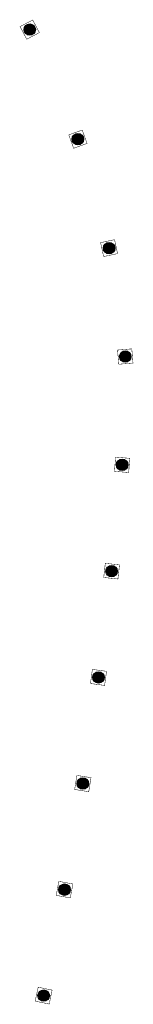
# Model space of a CAD drawing. Header units: feet. Extents: x 161413 to 161720, y 288865 to 289034.
# Tile 1 of 2: x 161413 to 161423, y 288948 to 289034. Entities that reach past the tile are written whole.
import ezdxf

# ---------------------------------------------------------------- set-up
doc = ezdxf.new("R2010")
doc.units = ezdxf.units.FT
doc.header["$MEASUREMENT"] = 0
doc.layers.add('RD_P_Cells', color=1, linetype='Continuous')

msp = doc.modelspace()

# ---------------------------------------------------------------- hatches: boundary and pattern name
at = {"layer": 'RD_P_Cells'}
h = msp.add_hatch(color=1, dxfattribs=at)
h.dxf.hatch_style = 1
edge = h.paths.add_edge_path()
edge.add_arc((161414.031, 289033.429), 0.5, 0, 360)
h = msp.add_hatch(color=1, dxfattribs=at)
h.dxf.hatch_style = 1
edge = h.paths.add_edge_path()
edge.add_arc((161418.251, 289023.802), 0.5, 0, 360)
h = msp.add_hatch(color=1, dxfattribs=at)
h.dxf.hatch_style = 1
edge = h.paths.add_edge_path()
edge.add_arc((161420.978, 289014.228), 0.5, 0, 360)
h = msp.add_hatch(color=1, dxfattribs=at)
h.dxf.hatch_style = 1
edge = h.paths.add_edge_path()
edge.add_arc((161422.395, 289004.7), 0.5, 0, 360)
h = msp.add_hatch(color=1, dxfattribs=at)
h.dxf.hatch_style = 1
edge = h.paths.add_edge_path()
edge.add_arc((161422.123, 288995.187), 0.5, 0, 360)
h = msp.add_hatch(color=1, dxfattribs=at)
h.dxf.hatch_style = 1
edge = h.paths.add_edge_path()
edge.add_arc((161421.2, 288985.844), 0.5, 0, 360)
h = msp.add_hatch(color=1, dxfattribs=at)
h.dxf.hatch_style = 1
edge = h.paths.add_edge_path()
edge.add_arc((161420.052, 288976.508), 0.5, 0, 360)
h = msp.add_hatch(color=1, dxfattribs=at)
h.dxf.hatch_style = 1
edge = h.paths.add_edge_path()
edge.add_arc((161418.68, 288967.18), 0.5, 0, 360)
h = msp.add_hatch(color=1, dxfattribs=at)
h.dxf.hatch_style = 1
edge = h.paths.add_edge_path()
edge.add_arc((161417.081, 288957.86), 0.5, 0, 360)
h = msp.add_hatch(color=1, dxfattribs=at)
h.dxf.hatch_style = 1
edge = h.paths.add_edge_path()
edge.add_arc((161415.253, 288948.548), 0.5, 0, 360)

# ---------------------------------------------------------------- linework, layer by layer
at = {"layer": 'RD_P_Cells', "const_width": 0.04, "flags": 128}
for points in [[(161413.767, 289032.585), (161414.875, 289033.165), (161414.294, 289034.272), (161413.187, 289033.692)], [(161417.873, 289023.003), (161419.05, 289023.424), (161418.629, 289024.601), (161417.452, 289024.18)], [(161420.498, 289013.486), (161421.72, 289013.748), (161421.458, 289014.971), (161420.236, 289014.708)], [(161421.825, 289004.025), (161423.071, 289004.13), (161422.966, 289005.376), (161421.72, 289005.271)], [(161421.446, 288994.619), (161422.691, 288994.511), (161422.8, 288995.756), (161421.554, 288995.864)], [(161420.509, 288985.291), (161421.752, 288985.154), (161421.89, 288986.396), (161420.647, 288986.534)], [(161419.35, 288975.972), (161420.588, 288975.805), (161420.755, 288977.044), (161419.517, 288977.211)], [(161417.965, 288966.661), (161419.199, 288966.465), (161419.396, 288967.699), (161418.161, 288967.896)], [(161416.353, 288957.359), (161417.583, 288957.133), (161417.809, 288958.362), (161416.579, 288958.588)], [(161414.513, 288948.064), (161415.737, 288947.809), (161415.992, 288949.032), (161414.769, 288949.288)]]:
    msp.add_lwpolyline(points, close=True, dxfattribs=at)
at = {"layer": 'RD_P_Cells'}
for centre in [(161414.031, 289033.429), (161418.251, 289023.802), (161420.978, 289014.228), (161422.395, 289004.7), (161422.123, 288995.187), (161421.2, 288985.844), (161420.052, 288976.508), (161418.68, 288967.18), (161417.081, 288957.86), (161415.253, 288948.548)]:
    msp.add_circle(centre, 0.5, dxfattribs=at)

doc.saveas('drawing.dxf')
